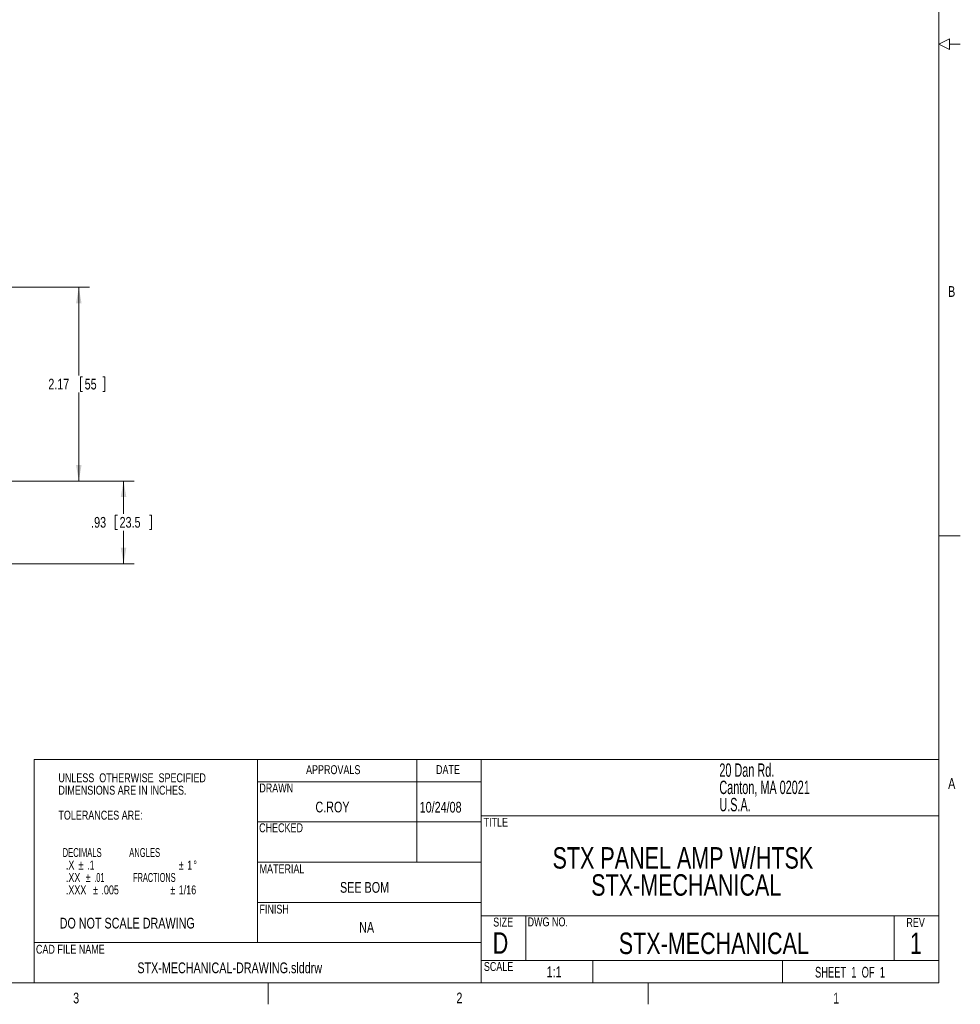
# Model space of a CAD drawing. Header units: inches. Extents: x 0.8 to 33.2, y 0.3 to 21.8.
# Tile 51 of 52: x 22.7 to 33.2, y 0.3 to 11.3. Entities that reach past the tile are written whole.
import ezdxf

# ---------------------------------------------------------------- set-up
doc = ezdxf.new("R2010")
doc.units = ezdxf.units.IN
doc.header["$MEASUREMENT"] = 0
doc.styles.add('SLDTEXTSTYLE0', font='TXT', dxfattribs={"width": 0.75})
doc.styles.add('SLDTEXTSTYLE1', font='TXT', dxfattribs={"width": 0.65})
doc.styles.add('SLDTEXTSTYLE2', font='TXT', dxfattribs={"width": 0.637931})
doc.styles.add('SLDTEXTSTYLE3', font='TXT', dxfattribs={"width": 0.615385})
doc.styles.add('SLDTEXTSTYLE4', font='TXT', dxfattribs={"width": 0.605})
doc.dimstyles.new('SLDDIMSTYLE1', dxfattribs={"dimtxt": 0.12, "dimasz": 0.18, "dimexe": 0, "dimexo": 0.0625, "dimgap": 0.03, "dimtad": 0, "dimtih": 1, "dimtoh": 1, "dimrnd": 1e-09, "dimzin": 12, "dimdsep": 46, "dimtxsty": 'SLDTEXTSTYLE0', "dimsah": 1, "dimcen": 0.09, "dimadec": 0, "dimazin": 0, "dimtfac": 1, "dimtofl": 0, "dimtmove": 0, "dimatfit": 3, "dimfxl": 1, "dimtolj": 1, "dimtzin": 12, "dimarcsym": 0})

# ---------------------------------------------------------------- blocks, each defined once
blk = doc.blocks.new('SW_NOTE_0')
at = {"color": 0, "linetype": 'Continuous', "lineweight": 0, "char_height": 0.1, "attachment_point": 1}
for s, insert, style in [('UNLESS  OTHERWISE  SPECIFIED', (0, 0.129), 'SLDTEXTSTYLE0'), ('DIMENSIONS ARE IN INCHES.', (0, -0.01), 'SLDTEXTSTYLE0'), ('TOLERANCES ARE:', (0, -0.289), 'SLDTEXTSTYLE0'), ('  DECIMALS             ANGLES', (0, -0.707), 'SLDTEXTSTYLE2'), ('   .X', (0, -0.847), 'SLDTEXTSTYLE0'), ('%%p', (0.225, -0.847), 'SLDTEXTSTYLE0'), ('.1                         ', (0.321, -0.847), 'SLDTEXTSTYLE0'), ('%%p', (1.346, -0.847), 'SLDTEXTSTYLE0'), ('1', (1.441, -0.847), 'SLDTEXTSTYLE0'), ('%%d', (1.509, -0.847), 'SLDTEXTSTYLE0'), ('   .XX', (0, -0.986), 'SLDTEXTSTYLE0'), ('%%p', (0.305, -0.986), 'SLDTEXTSTYLE0'), ('.01              FRACTIONS', (0.401, -0.986), 'SLDTEXTSTYLE3'), ('   .XXX', (0, -1.125), 'SLDTEXTSTYLE0'), ('%%p', (0.386, -1.125), 'SLDTEXTSTYLE0'), ('.005              ', (0.481, -1.125), 'SLDTEXTSTYLE0'), ('%%p', (1.251, -1.125), 'SLDTEXTSTYLE0'), ('1/16', (1.346, -1.125), 'SLDTEXTSTYLE0')]:
    blk.add_mtext(s, dxfattribs=dict(at, insert=insert, style=style))
blk = doc.blocks.new('SW_NOTE_2')
at = {"color": 0, "linetype": 'Continuous', "lineweight": 0, "char_height": 0.15, "attachment_point": 1, "style": 'SLDTEXTSTYLE4'}
for s, insert in [('20 Dan Rd.', (0, 0.193)), ('Canton, MA 02021', (0, 0)), ('U.S.A.', (0, -0.193))]:
    blk.add_mtext(s, dxfattribs=dict(at, insert=insert))
blk = doc.blocks.new('*D26')
at = {"color": 7, "linetype": 'Continuous', "lineweight": 0}
for p, q in [((21.962, 8.281), (23.5, 8.281)), ((23.38, 8.281), (23.38, 7.293)), ((23.398, 7.279), (23.398, 7.117)), ((23.398, 7.279), (23.422, 7.279)), ((23.672, 7.279), (23.648, 7.279)), ((23.672, 7.279), (23.672, 7.117)), ((23.38, 6.114), (23.38, 7.103)), ((23.398, 7.117), (23.422, 7.117)), ((23.672, 7.117), (23.648, 7.117)), ((21.962, 6.114), (23.5, 6.114))]:
    blk.add_line(p, q, dxfattribs=at)
for points in [[(23.38, 8.281), (23.349, 8.101), (23.411, 8.101)], [(23.38, 6.114), (23.411, 6.294), (23.349, 6.294)]]:
    blk.add_solid(points, dxfattribs=at)
at = {"color": 7, "linetype": 'Continuous', "lineweight": 0, "char_height": 0.12, "attachment_point": 1, "style": 'SLDTEXTSTYLE0'}
for s, insert in [('2.17', (23.039, 7.258)), ('55', (23.446, 7.258))]:
    blk.add_mtext(s, dxfattribs=dict(at, insert=insert))
blk = doc.blocks.new('*D27')
at = {"color": 7, "linetype": 'Continuous', "lineweight": 0}
for p, q in [((21.962, 6.114), (24.001, 6.114)), ((23.881, 6.114), (23.881, 5.747)), ((23.788, 5.733), (23.788, 5.571)), ((23.788, 5.733), (23.812, 5.733)), ((24.195, 5.733), (24.171, 5.733)), ((24.195, 5.733), (24.195, 5.571)), ((23.788, 5.571), (23.812, 5.571)), ((23.881, 5.189), (23.881, 5.557)), ((24.195, 5.571), (24.171, 5.571)), ((21.722, 5.189), (24.001, 5.189))]:
    blk.add_line(p, q, dxfattribs=at)
for points in [[(23.881, 6.114), (23.849, 5.934), (23.912, 5.934)], [(23.881, 5.189), (23.912, 5.369), (23.849, 5.369)]]:
    blk.add_solid(points, dxfattribs=at)
at = {"color": 7, "linetype": 'Continuous', "lineweight": 0, "char_height": 0.12, "attachment_point": 1, "style": 'SLDTEXTSTYLE0'}
for s, insert in [('.93', (23.518, 5.712)), ('23.5', (23.836, 5.712))]:
    blk.add_mtext(s, dxfattribs=dict(at, insert=insert))

msp = doc.modelspace()

# ---------------------------------------------------------------- linework, layer by layer
at = {"color": 7, "linetype": 'Continuous', "lineweight": 0}
for p, q in [((33, 0.5), (33, 21.5)), ((33, 11), (33.12, 11.06)), ((33.12, 10.94), (33.12, 11.06)), ((33, 11), (33.12, 10.94)), ((33.12, 11), (33.24, 11)), ((33, 5.5), (33.24, 5.5)), ((22.88, 3), (33, 3)), ((22.88, 3), (22.88, 0.5)), ((25.38, 2.75), (25.38, 3)), ((27.16, 3), (27.16, 1.85)), ((27.88, 3), (27.88, 0.5)), ((25.38, 2.3), (25.38, 2.75)), ((25.38, 2.75), (27.88, 2.75)), ((27.88, 2.37), (33, 2.37)), ((25.38, 1.85), (25.38, 2.3)), ((25.38, 2.3), (27.88, 2.3)), ((25.38, 1.4), (25.38, 1.85)), ((25.38, 1.85), (27.88, 1.85)), ((25.38, 0.95), (25.38, 1.4)), ((25.38, 1.4), (27.88, 1.4)), ((27.88, 1.25), (33, 1.25)), ((28.38, 1.25), (28.38, 0.75)), ((32.5, 1.25), (32.5, 0.75)), ((22.88, 0.5), (22.88, 0.95)), ((22.88, 0.95), (27.88, 0.95)), ((27.88, 0.75), (33, 0.75)), ((29.13, 0.75), (29.13, 0.5)), ((31.25, 0.75), (31.25, 0.5)), ((33, 0.5), (1, 0.5)), ((25.5, 0.5), (25.5, 0.26)), ((29.75, 0.5), (29.75, 0.26))]:
    msp.add_line(p, q, dxfattribs=at)

# ---------------------------------------------------------------- block references
for name, p in [('SW_NOTE_2', (30.545, 2.762)), ('SW_NOTE_0', (23.152, 2.715))]:
    msp.add_blockref(name, p, dxfattribs=at)

# ---------------------------------------------------------------- texts
at = {"color": 7, "linetype": 'Continuous', "lineweight": 0, "attachment_point": 1}
for s, insert, char_height, style in [('B', (33.103, 8.294), 0.12, 'SLDTEXTSTYLE0'), ('APPROVALS', (25.922, 2.935), 0.1, 'SLDTEXTSTYLE0'), ('DATE', (27.376, 2.936), 0.1, 'SLDTEXTSTYLE0'), ('A', (33.104, 2.79), 0.12, 'SLDTEXTSTYLE0'), ('DRAWN', (25.399, 2.73), 0.1, 'SLDTEXTSTYLE0'), ('10/24/08', (27.193, 2.525), 0.12, 'SLDTEXTSTYLE0'), ('C.ROY', (26.027, 2.527), 0.12, 'SLDTEXTSTYLE0'), ('TITLE', (27.908, 2.346), 0.1, 'SLDTEXTSTYLE0'), ('CHECKED', (25.397, 2.285), 0.1, 'SLDTEXTSTYLE0'), ('STX PANEL AMP W/HTSK', (28.679, 2.018), 0.24, 'SLDTEXTSTYLE0'), ('MATERIAL', (25.402, 1.826), 0.1, 'SLDTEXTSTYLE0'), ('STX-MECHANICAL', (29.111, 1.715), 0.24, 'SLDTEXTSTYLE0'), ('SEE BOM', (26.302, 1.628), 0.12, 'SLDTEXTSTYLE0'), ('FINISH', (25.401, 1.375), 0.1, 'SLDTEXTSTYLE0'), ('DO NOT SCALE DRAWING', (23.166, 1.228), 0.12, 'SLDTEXTSTYLE0'), ('SIZE', (28.015, 1.23), 0.1, 'SLDTEXTSTYLE0'), ('DWG NO.', (28.4, 1.232), 0.1, 'SLDTEXTSTYLE0'), ('REV', (32.637, 1.226), 0.1, 'SLDTEXTSTYLE0'), ('NA', (26.516, 1.181), 0.12, 'SLDTEXTSTYLE0'), ('D', (28.01, 1.066), 0.24, 'SLDTEXTSTYLE0'), ('STX-MECHANICAL', (29.42, 1.062), 0.24, 'SLDTEXTSTYLE0'), ('1', (32.676, 1.062), 0.24, 'SLDTEXTSTYLE0'), ('CAD FILE NAME', (22.901, 0.926), 0.1, 'SLDTEXTSTYLE0'), ('STX-MECHANICAL-DRAWING.slddrw', (24.035, 0.728), 0.12, 'SLDTEXTSTYLE0'), ('SCALE', (27.911, 0.733), 0.1, 'SLDTEXTSTYLE0'), ('1:1', (28.613, 0.683), 0.12, 'SLDTEXTSTYLE0'), ('SHEET  1  OF  1', (31.615, 0.679), 0.12, 'SLDTEXTSTYLE1'), ('3', (23.317, 0.39), 0.12, 'SLDTEXTSTYLE0'), ('2', (27.604, 0.391), 0.12, 'SLDTEXTSTYLE0'), ('1', (31.818, 0.389), 0.12, 'SLDTEXTSTYLE0')]:
    msp.add_mtext(s, dxfattribs=dict(at, insert=insert, char_height=char_height, style=style))

# ---------------------------------------------------------------- dimensions: what is measured, and where the dimension line sits
at = {"color": 7, "linetype": 'Continuous', "lineweight": 0}
for base, p1, p2, picture, middle in [((23.38, 8.281), (21.902, 6.114), (21.902, 8.281), '*D26', (23.38, 7.198)), ((23.880741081, 5.189455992), (21.90154986, 6.114455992), (21.661984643, 5.189455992), '*D27', (23.880741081, 5.651955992))]:
    dim = msp.add_linear_dim(base=base, p1=p1, p2=p2, angle=90, dimstyle='SLDDIMSTYLE1', dxfattribs=at)
    dim.commit()
    dim.dimension.update_dxf_attribs({"geometry": picture, "text_midpoint": middle, "dimtype": 160})

doc.saveas('drawing.dxf')
